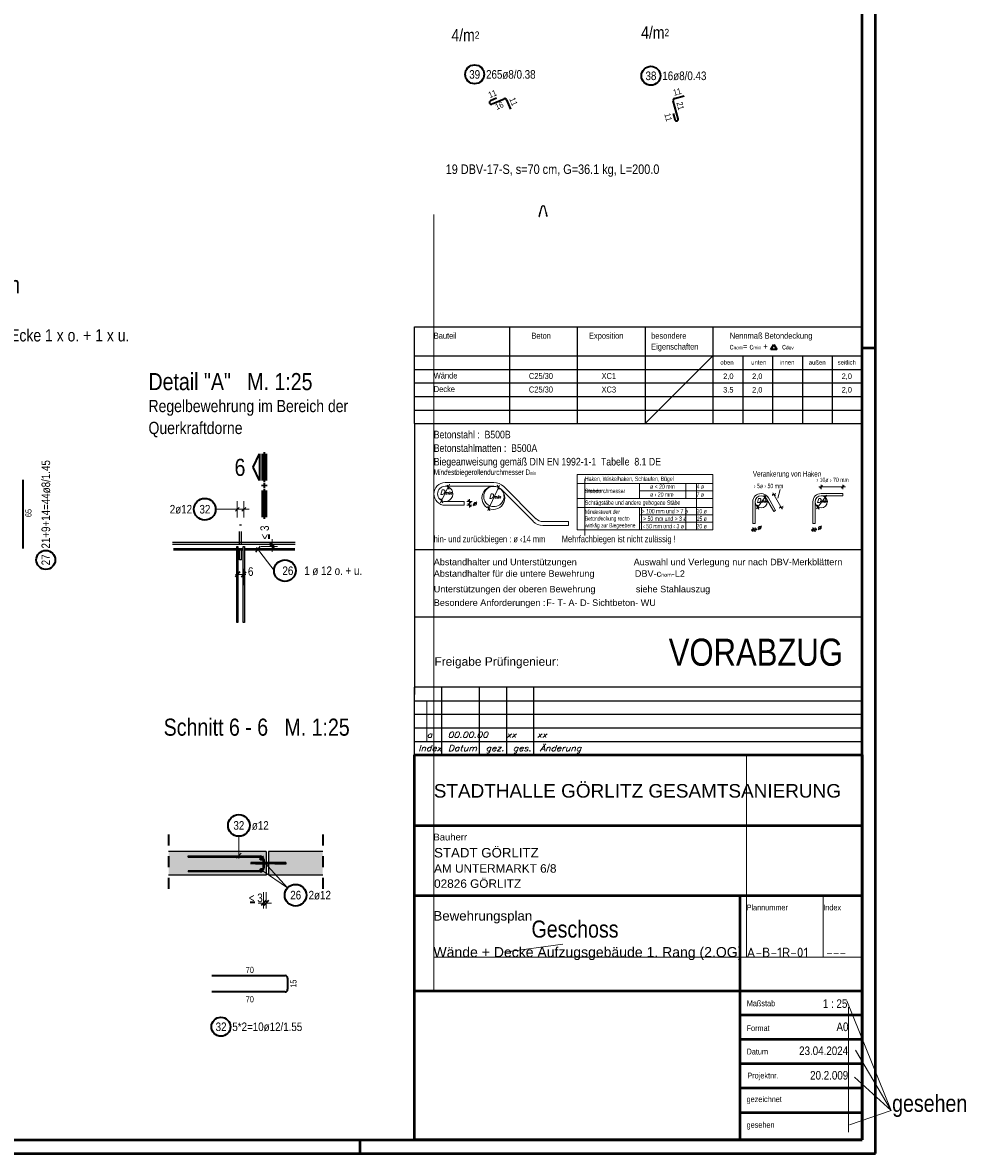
# Model space of a CAD drawing. Header units: millimetres. Extents: x -10.2 to 30.7, y 0 to 21.
# Tile 39 of 40: x 21.9 to 30.7, y 0 to 10.4. Entities that reach past the tile are written whole.
import ezdxf
from ezdxf.enums import TextEntityAlignment as Align

# ---------------------------------------------------------------- set-up
doc = ezdxf.new("R2010")
doc.units = ezdxf.units.MM
doc.linetypes.add('HIDDEN', pattern=[0.375, 0.25, -0.125])
doc.styles.add('Arial', font='arial.ttf')
doc.styles.add('Arial Narrow', font='ARIALN.TTF')
doc.styles.add('isocp', font='isocp', dxfattribs={"width": 1.1})
doc.styles.add('Italic', font='Italic', dxfattribs={"width": 1.15})
doc.styles.add('msoutlook', font='msoutlook', dxfattribs={"width": 0.7, "oblique": 1.570796})
doc.dimstyles.new('Arch_Strakon_dimstyle', dxfattribs={"dimtxt": 8.75, "dimasz": 1, "dimexe": 1.25, "dimexo": 0.0625, "dimgap": 1, "dimtad": 0, "dimdec": 5, "dimzin": 12, "dimdsep": 46, "dimtxsty": 'Arial Narrow', "dimblk": 'Arrowhead_Tick', "dimsah": 1, "dimcen": 0, "dimse1": 1, "dimse2": 1, "dimclrd": 6, "dimclrt": 2, "dimazin": 0, "dimtfac": 1, "dimtdec": 4, "dimtmove": 0, "dimatfit": 3, "dimldrblk": 'NONE', "dimfxl": 1, "dimtvp": 1, "dimtolj": 1, "dimtzin": 0, "dimlwd": 13, "dimarcsym": 2})

# ---------------------------------------------------------------- blocks, each defined once
blk = doc.blocks.new('Arrowhead_Tick')
at = {"color": 2, "linetype": 'Continuous', "lineweight": 35}
blk.add_line((2.2, 2.2), (-2.2, -2.2), dxfattribs=at)
at = {"color": 0, "linetype": 'Continuous', "lineweight": -2}
for p, q in [((-1, 0), (0, 0)), ((0, 10), (0, -5)), ((5, 0), (0, 0))]:
    blk.add_line(p, q, dxfattribs=at)
blk = doc.blocks.new('*D11')
at = {"color": 6, "linetype": 'Continuous', "lineweight": 13}
for p, q in [((23.833, 5.34), (23.823, 5.34)), ((23.843, 5.34), (23.9, 5.34)), ((23.91, 5.34), (23.92, 5.34))]:
    blk.add_line(p, q, dxfattribs=at)
at = {"layer": 'Defpoints', "color": 0}
for p in [(23.9, 5.34), (23.843, 4.897), (23.9, 4.897)]:
    blk.add_point(p, dxfattribs=at)
at = {"color": 6, "lineweight": 13, "xscale": 0.01, "yscale": 0.01, "zscale": 0.01}
blk.add_blockref('Arrowhead_Tick', (23.843, 5.34), dxfattribs=at)
at = {"color": 6, "lineweight": 13, "xscale": 0.01, "yscale": 0.01, "zscale": 0.01, "rotation": 180}
blk.add_blockref('Arrowhead_Tick', (23.9, 5.34), dxfattribs=at)
at = {"color": 2, "lineweight": 35, "insert": (23.964, 5.365), "char_height": 0.0788, "attachment_point": 5, "style": 'Arial Narrow'}
blk.add_mtext('\\A1;6', dxfattribs=at)
blk = doc.blocks.new('_None')

msp = doc.modelspace()

# ---------------------------------------------------------------- hatches: boundary and pattern name
at = {"lineweight": 35, "true_color": 0xd7ffd7}
for points in [[(23.207, 2.565), (24.107, 2.565), (24.107, 2.785), (23.207, 2.785)], [(24.127, 2.565), (24.628, 2.565), (24.628, 2.785), (24.127, 2.785)]]:
    msp.add_hatch(color=254, dxfattribs=at).paths.add_polyline_path(points)
at = {"lineweight": 35, "true_color": 0x4682b4}
msp.add_hatch(color=145, dxfattribs=at).paths.add_polyline_path([(24.287, 2.669), (24.287, 2.682), (23.967, 2.682), (23.967, 2.669)])

# ---------------------------------------------------------------- linework, layer by layer
at = {"color": 4, "linetype": 'Continuous', "lineweight": 50}
for p, q in [((29.725, 0), (29.725, 21.025)), ((29.6, 0.125), (29.6, 20.9)), ((29.725, 7.425), (29.6, 7.425)), ((25.475, 0.125), (25.475, 3.675)), ((25.475, 3.675), (29.6, 3.675)), ((29.6, 3.675), (29.6, 0.875)), ((25.475, 3.025), (29.6, 3.025)), ((29.6, 2.5), (29.6, 2.375)), ((29.6, 2.375), (25.475, 2.375)), ((28.475, 2.375), (28.475, 0.125)), ((25.475, 1.5), (29.6, 1.5)), ((29.6, 1.275), (28.475, 1.275)), ((29.6, 1.05), (28.475, 1.05)), ((29.6, 0.875), (29.6, 0.125)), ((29.6, 0.825), (28.475, 0.825)), ((29.6, 0.6), (28.475, 0.6)), ((29.6, 0.375), (28.475, 0.375)), ((0.5, 0.125), (29.6, 0.125)), ((24.975, 0), (24.975, 0.125)), ((29.6, 0.125), (25.475, 0.125)), ((0, 0), (29.725, 0))]:
    msp.add_line(p, q, dxfattribs=at)
at = {"color": 2, "linetype": 'Continuous', "lineweight": 35}
for p, q in [((26.231, 9.731), (26.176, 9.707)), ((26.189, 9.678), (26.302, 9.726)), ((26.323, 9.717), (26.359, 9.631)), ((27.906, 9.542), (27.86, 9.708)), ((27.871, 9.728), (27.962, 9.753)), ((27.859, 9.591), (27.875, 9.534)), ((28.758, 7.413), (28.787, 7.46)), ((28.816, 7.413), (28.758, 7.413)), ((28.787, 7.46), (28.816, 7.413)), ((23.988, 6.328), (24.045, 6.452)), ((24.045, 6.452), (24.045, 6.204)), ((24.045, 6.204), (23.988, 6.328)), ((21.862, 6.212), (21.862, 5.578)), ((24.133, 5.667), (24.133, 5.709)), ((24.139, 5.637), (24.183, 5.593)), ((24.139, 5.619), (24.183, 5.575)), ((23.959, 2.317), (24.001, 2.317)), ((24.105, 2.331), (24.061, 2.287)), ((24.129, 2.331), (24.085, 2.287)), ((23.605, 1.639), (24.281, 1.639)), ((24.305, 1.615), (24.305, 1.513)), ((24.281, 1.489), (23.605, 1.489))]:
    msp.add_line(p, q, dxfattribs=at)
at = {"color": 9, "linetype": 'Continuous', "lineweight": 0}
for p, q in [((25.652, 3.675), (25.652, 8.658)), ((27.6, 6.73), (28.225, 7.355)), ((27.045, 6.222), (27.045, 6.178)), ((27.045, 6.178), (27.045, 6.041)), ((28.074, 5.752), (28.074, 6.178)), ((27.045, 6.11), (27.195, 6.11)), ((27.045, 6.041), (27.045, 5.699)), ((27.568, 5.752), (27.568, 5.958)), ((25.588, 4.175), (25.588, 3.8)), ((25.652, 1.5), (25.652, 3.675)), ((28.536, 3.675), (28.536, 1.81)), ((29.243, 2.375), (29.243, 1.81)), ((26.842, 1.928), (26.305, 1.856)), ((25.649, 1.81), (29.6, 1.81)), ((29.87, 0.396), (29.461, 1.407)), ((29.476, 1.348), (29.476, 0.197)), ((29.87, 0.396), (29.539, 0.953)), ((29.87, 0.396), (29.53, 0.704)), ((29.87, 0.396), (29.484, 0.263))]:
    msp.add_line(p, q, dxfattribs=at)
at = {"color": 3, "linetype": 'Continuous', "lineweight": 25}
for p, q in [((26.625, 8.641), (26.65, 8.737)), ((26.625, 8.649), (26.627, 8.656)), ((26.627, 8.641), (26.631, 8.656)), ((26.65, 8.737), (26.671, 8.737)), ((26.671, 8.737), (26.695, 8.641)), ((26.689, 8.656), (26.693, 8.641)), ((26.693, 8.656), (26.695, 8.649)), ((26.625, 8.649), (26.625, 8.641)), ((26.625, 8.641), (26.627, 8.641)), ((26.693, 8.641), (26.695, 8.641)), ((26.695, 8.649), (26.695, 8.641)), ((25.475, 6.73), (25.475, 7.624)), ((25.475, 7.624), (29.6, 7.624)), ((26.35, 7.624), (26.35, 6.73)), ((26.975, 7.624), (26.975, 6.73)), ((27.6, 7.624), (27.6, 6.73)), ((28.225, 7.624), (28.225, 6.73)), ((29.6, 7.624), (29.6, 6.73)), ((25.475, 7.355), (29.6, 7.355)), ((28.5, 7.355), (28.5, 6.73)), ((28.775, 7.355), (28.775, 6.73)), ((29.05, 7.355), (29.05, 6.73)), ((29.325, 7.355), (29.325, 6.73)), ((29.6, 7.355), (29.6, 6.73)), ((25.475, 7.23), (29.6, 7.23)), ((25.475, 7.105), (29.6, 7.105)), ((25.475, 6.98), (29.6, 6.98)), ((25.475, 6.855), (29.6, 6.855)), ((25.475, 6.73), (25.475, 4.232)), ((25.475, 6.73), (29.6, 6.73)), ((29.6, 4.232), (29.6, 6.73)), ((25.793, 6.122), (25.779, 6.162)), ((26.256, 6.122), (26.241, 6.161)), ((29.212, 6.135), (29.236, 6.159)), ((29.411, 6.135), (29.435, 6.159)), ((28.699, 6.07), (28.714, 6.03)), ((28.772, 6.08), (28.804, 6.071)), ((29.254, 6.07), (29.268, 6.03)), ((23.823, 5.923), (23.859, 5.958)), ((23.882, 5.923), (23.918, 5.958)), ((25.718, 6.039), (25.732, 5.999)), ((25.996, 5.997), (25.966, 6.027)), ((25.996, 5.962), (25.966, 5.992)), ((26.151, 5.969), (26.165, 5.929)), ((28.633, 5.98), (28.647, 5.94)), ((28.838, 5.963), (28.871, 5.954)), ((29.187, 5.98), (29.202, 5.94)), ((28.605, 5.764), (28.581, 5.74)), ((28.602, 5.74), (28.626, 5.764)), ((29.159, 5.764), (29.135, 5.74)), ((29.156, 5.74), (29.18, 5.764)), ((24.375, 5.635), (23.244, 5.635)), ((24.375, 5.615), (23.244, 5.615)), ((23.252, 5.578), (23.84, 5.578)), ((23.252, 5.566), (23.837, 5.566)), ((23.835, 5.597), (23.847, 5.597)), ((23.835, 4.897), (23.835, 5.597)), ((23.842, 5.566), (23.899, 5.566)), ((23.844, 5.578), (23.898, 5.578)), ((23.847, 5.597), (23.847, 4.897)), ((23.894, 5.597), (23.906, 5.597)), ((23.894, 4.897), (23.894, 5.597)), ((23.903, 5.578), (24.371, 5.578)), ((23.904, 5.566), (24.371, 5.566)), ((23.906, 5.597), (23.906, 4.897)), ((24.011, 5.546), (24.054, 5.601)), ((25.475, 5.569), (29.6, 5.569)), ((25.475, 4.949), (29.6, 4.949)), ((23.847, 4.897), (23.835, 4.897)), ((23.906, 4.897), (23.894, 4.897)), ((25.475, 3.675), (25.475, 4.3)), ((29.6, 4.3), (25.475, 4.3)), ((25.725, 3.675), (25.725, 4.3)), ((26.075, 3.675), (26.075, 4.3)), ((26.325, 3.675), (26.325, 4.3)), ((26.575, 3.675), (26.575, 4.3)), ((29.6, 3.675), (29.6, 4.3)), ((25.475, 4.175), (29.6, 4.175)), ((25.475, 4.05), (29.6, 4.05)), ((25.475, 3.925), (29.6, 3.925)), ((25.475, 3.8), (29.6, 3.8)), ((24.107, 2.785), (23.207, 2.785)), ((23.387, 2.745), (24.051, 2.745)), ((23.387, 2.733), (23.387, 2.745)), ((23.387, 2.733), (24.051, 2.733)), ((23.833, 2.723), (23.877, 2.768)), ((24.107, 2.785), (24.107, 2.565)), ((24.628, 2.785), (24.127, 2.785)), ((24.127, 2.785), (24.127, 2.565)), ((24.051, 2.607), (23.387, 2.607)), ((23.387, 2.607), (23.387, 2.595)), ((24.287, 2.682), (23.967, 2.682)), ((23.967, 2.682), (23.967, 2.669)), ((24.287, 2.669), (23.967, 2.669)), ((24.075, 2.709), (24.075, 2.631)), ((24.087, 2.709), (24.087, 2.631)), ((24.287, 2.682), (24.287, 2.669)), ((24.107, 2.565), (23.207, 2.565)), ((24.051, 2.595), (23.387, 2.595)), ((24.628, 2.565), (24.127, 2.565))]:
    msp.add_line(p, q, dxfattribs=at)
at = {"color": 1, "linetype": 'Continuous', "lineweight": 70}
for p, q in [((24.082, 6.204), (24.082, 6.452)), ((24.082, 6.452), (24.097, 6.452)), ((24.097, 6.452), (24.097, 6.204)), ((24.097, 6.204), (24.082, 6.204)), ((24.082, 6.152), (24.082, 6.167)), ((24.082, 6.167), (24.097, 6.167)), ((24.097, 6.167), (24.097, 6.152)), ((24.097, 6.152), (24.082, 6.152)), ((24.082, 5.867), (24.082, 6.114)), ((24.082, 6.114), (24.097, 6.114)), ((24.097, 6.114), (24.097, 5.867)), ((24.097, 5.867), (24.082, 5.867))]:
    msp.add_line(p, q, dxfattribs=at)
at = {"color": 5, "linetype": 'Continuous', "lineweight": 18}
for p, q in [((26.975, 6.261), (26.975, 5.752)), ((26.975, 6.261), (28.225, 6.261)), ((28.225, 6.261), (28.225, 5.752)), ((25.715, 6), (25.796, 6.173)), ((25.758, 6.187), (26.206, 6.187)), ((26.149, 5.928), (26.257, 6.16)), ((26.975, 6.178), (28.225, 6.178)), ((27.549, 6.178), (27.549, 6.041)), ((27.975, 6.178), (27.975, 6.041)), ((29.224, 6.167), (29.224, 6.127)), ((29.423, 6.167), (29.423, 6.127)), ((26.206, 6.152), (25.758, 6.152)), ((26.568, 5.829), (26.272, 6.125)), ((26.593, 5.853), (26.297, 6.149)), ((27.549, 6.11), (28.225, 6.11)), ((28.628, 5.945), (28.721, 6.071)), ((28.805, 6.085), (28.771, 6.066)), ((28.779, 6.092), (28.865, 5.94)), ((28.824, 6.043), (28.847, 6.123)), ((29.182, 5.945), (29.275, 6.071)), ((29.202, 6.147), (29.447, 6.147)), ((29.224, 6.086), (29.423, 6.086)), ((29.423, 6.065), (29.224, 6.065)), ((29.423, 6.065), (29.423, 6.086)), ((23.841, 5.865), (23.841, 6.015)), ((23.9, 5.865), (23.9, 6.015)), ((25.758, 6.012), (25.933, 6.012)), ((25.758, 5.977), (25.933, 5.977)), ((25.933, 5.977), (25.933, 6.012)), ((25.956, 6.012), (26.006, 6.012)), ((25.956, 5.977), (26.006, 5.977)), ((25.981, 5.957), (25.981, 6.032)), ((26.975, 6.041), (28.225, 6.041)), ((26.975, 5.958), (28.225, 5.958)), ((27.549, 5.958), (27.549, 5.752)), ((27.975, 5.958), (27.975, 5.752)), ((28.593, 6.008), (28.593, 5.809)), ((28.614, 6.008), (28.614, 5.809)), ((28.786, 5.919), (28.719, 6.036)), ((28.737, 6.047), (28.804, 5.93)), ((28.872, 5.969), (28.837, 5.949)), ((29.147, 5.809), (29.147, 6.008)), ((29.168, 6.008), (29.168, 5.809)), ((23.641, 5.94), (23.791, 5.94)), ((23.95, 5.94), (23.791, 5.94)), ((27.549, 5.89), (28.225, 5.89)), ((28.614, 5.856), (28.614, 5.896)), ((28.786, 5.919), (28.804, 5.93)), ((26.659, 5.826), (26.895, 5.826)), ((26.895, 5.791), (26.659, 5.791)), ((26.895, 5.826), (26.895, 5.791)), ((26.975, 5.752), (28.225, 5.752)), ((27.549, 5.821), (28.225, 5.821)), ((28.63, 5.752), (28.577, 5.752)), ((28.614, 5.809), (28.593, 5.809)), ((28.593, 5.732), (28.593, 5.772)), ((28.614, 5.772), (28.614, 5.732)), ((29.184, 5.752), (29.131, 5.752)), ((29.168, 5.809), (29.147, 5.809)), ((29.147, 5.732), (29.147, 5.772)), ((29.168, 5.772), (29.168, 5.732)), ((24.18, 5.374), (24.017, 5.588)), ((23.855, 2.924), (23.855, 2.72)), ((24.062, 2.715), (24.303, 2.448)), ((24.062, 2.615), (24.303, 2.448))]:
    msp.add_line(p, q, dxfattribs=at)
at = {"color": 3, "linetype": 'HIDDEN', "lineweight": 25, "ltscale": 0.25}
for p, q in [((23.864, 5.795), (23.862, 5.795)), ((23.862, 5.795), (23.862, 5.795)), ((23.862, 5.635), (23.862, 5.795)), ((23.867, 5.795), (23.864, 5.795)), ((23.87, 5.795), (23.867, 5.795)), ((23.873, 5.795), (23.87, 5.795)), ((23.875, 5.795), (23.873, 5.795)), ((23.877, 5.795), (23.875, 5.795)), ((23.878, 5.795), (23.877, 5.795)), ((23.878, 5.635), (23.878, 5.795)), ((23.862, 5.475), (23.862, 5.615)), ((23.878, 5.475), (23.878, 5.615)), ((23.864, 5.475), (23.862, 5.475)), ((23.862, 5.475), (23.862, 5.475)), ((23.867, 5.475), (23.864, 5.475)), ((23.87, 5.475), (23.867, 5.475)), ((23.873, 5.475), (23.87, 5.475)), ((23.875, 5.475), (23.873, 5.475)), ((23.877, 5.475), (23.875, 5.475)), ((23.878, 5.475), (23.877, 5.475)), ((24.107, 2.683), (23.967, 2.683)), ((23.967, 2.683), (23.967, 2.683)), ((23.967, 2.683), (23.967, 2.682)), ((23.967, 2.669), (23.967, 2.668)), ((23.967, 2.668), (23.967, 2.667)), ((24.107, 2.667), (23.967, 2.667)), ((24.287, 2.683), (24.127, 2.683)), ((24.287, 2.667), (24.127, 2.667)), ((24.287, 2.683), (24.287, 2.683)), ((24.287, 2.683), (24.287, 2.682)), ((24.287, 2.669), (24.287, 2.668)), ((24.287, 2.668), (24.287, 2.667))]:
    msp.add_line(p, q, dxfattribs=at)
at = {"color": 11, "linetype": 'Continuous', "lineweight": 25}
for p, q in [((23.862, 5.615), (23.862, 5.635)), ((23.878, 5.615), (23.878, 5.635)), ((24.127, 2.683), (24.107, 2.683)), ((24.127, 2.667), (24.107, 2.667))]:
    msp.add_line(p, q, dxfattribs=at)
at = {"color": 6, "linetype": 'Continuous', "lineweight": 13}
for p, q in [((24.161, 5.547), (24.161, 5.665)), ((24.061, 5.597), (24.211, 5.597)), ((24.111, 5.615), (24.261, 5.615)), ((24.083, 2.409), (24.083, 2.259)), ((24.107, 2.409), (24.107, 2.259)), ((24.033, 2.309), (24.157, 2.309))]:
    msp.add_line(p, q, dxfattribs=at)
at = {"color": 2, "linetype": 'HIDDEN', "lineweight": 35, "ltscale": 0.25}
for p, q in [((23.207, 2.94), (23.207, 2.41)), ((24.628, 2.94), (24.628, 2.41))]:
    msp.add_line(p, q, dxfattribs=at)
at = {"color": 2, "linetype": 'Continuous', "lineweight": 35}
for centre, radius in [((26.029, 9.951), 0.0875), ((27.654, 9.938), 0.0875), ((23.541, 5.94), 0.1), ((22.075, 5.473), 0.0875), ((24.28, 5.374), 0.1), ((23.855, 3.024), 0.1), ((24.378, 2.381), 0.1), ((23.69, 1.168), 0.0875)]:
    msp.add_circle(centre, radius, dxfattribs=at)
at = {"color": 3, "linetype": 'Continuous', "lineweight": 25}
for centre in [(26.631, 8.671), (26.66, 8.739), (26.689, 8.671)]:
    msp.add_circle(centre, 0.002, dxfattribs=at)
at = {"color": 5, "linetype": 'Continuous', "lineweight": 18}
for centre, radius in [((26.201, 6.045), 0.106), ((28.67, 6.008), 0.056), ((29.224, 6.008), 0.056)]:
    msp.add_circle(centre, radius, dxfattribs=at)
at = {"color": 9, "linetype": 'Continuous', "lineweight": 0}
for centre in [(23.9, 5.597), (23.843, 4.897), (23.9, 4.897), (24.083, 2.741)]:
    msp.add_circle(centre, 0.00111, dxfattribs=at)
at = {"color": 4, "linetype": 'Continuous', "lineweight": 50}
for centre, radius in [((24.062, 2.715), 0.006), ((24.062, 2.715), 0.0054), ((24.062, 2.715), 0.006), ((24.062, 2.715), 0.0042), ((24.062, 2.715), 0.003), ((24.062, 2.715), 0.0018), ((24.062, 2.715), 0.0006), ((24.062, 2.615), 0.006), ((24.062, 2.615), 0.0054), ((24.062, 2.615), 0.006), ((24.062, 2.615), 0.0042), ((24.062, 2.615), 0.003), ((24.062, 2.615), 0.0018), ((24.062, 2.615), 0.0006)]:
    msp.add_circle(centre, radius, dxfattribs=at)
at = {"color": 2, "linetype": 'Continuous', "lineweight": 35}
for centre, radius, start, end in [((26.182, 9.692), 0.016, 113.0135, 292.9135), ((26.308, 9.711), 0.016, 22.9135, 112.9135), ((27.875, 9.713), 0.016, 105.3386, 195.3386), ((27.89, 9.538), 0.016, 195.4386, 15.3386), ((24.281, 1.615), 0.024, 0, 90), ((24.281, 1.513), 0.024, 270, 0)]:
    msp.add_arc(centre, radius, start, end, dxfattribs=at)
at = {"color": 5, "linetype": 'Continuous', "lineweight": 18}
for centre, radius, start, end in [((25.758, 6.082), 0.105, 90, 270), ((25.758, 6.082), 0.0703, 90, 180), ((25.758, 6.082), 0.0703, 270, 119.6747), ((26.206, 6.058), 0.129, 45, 90), ((25.758, 6.082), 0.0703, 180, 270), ((26.206, 6.058), 0.0938, 44.9998, 90), ((28.67, 6.008), 0.0773, 90, 180), ((28.67, 6.008), 0.0563, 90, 180), ((28.67, 6.008), 0.0772, 29.6747, 90), ((28.67, 6.008), 0.0563, 29.6746, 90), ((29.224, 6.008), 0.0773, 90, 180), ((29.224, 6.008), 0.0563, 90, 180), ((26.659, 5.92), 0.0937, 225.0002, 270), ((26.659, 5.92), 0.129, 225, 270)]:
    msp.add_arc(centre, radius, start, end, dxfattribs=at)
at = {"color": 9, "linetype": 'Continuous', "lineweight": 0}
msp.add_arc((26.206, 6.058), 0.0938, 90, 44.9998, dxfattribs=at)
at = {"color": 3, "linetype": 'Continuous', "lineweight": 25}
for centre, radius, start, end in [((24.051, 2.709), 0.036, 0, 90), ((24.051, 2.709), 0.024, 0, 90), ((24.051, 2.631), 0.024, 270, 0), ((24.051, 2.631), 0.036, 270, 0)]:
    msp.add_arc(centre, radius, start, end, dxfattribs=at)

# ---------------------------------------------------------------- texts
at = {"color": 1, "lineweight": 70, "style": 'Arial Narrow'}
for s, height, p in [('Bewehrung obere + untere Lage Decke + 10.35 m', 0.1575, (17.826, 7.933)), ('Detail "A"   M. 1:25', 0.1575, (23.022, 7.039)), ('6', 0.158, (23.815, 6.248)), ('Schnitt 6 - 6   M. 1:25', 0.1575, (23.162, 3.852))]:
    msp.add_text(s, height=height, dxfattribs=at).set_placement(p)
at = {"color": 4, "lineweight": 50}
for s, height, style, p in [('In den Decken je Ecke 1 x o. + 1 x u.', 0.1125, 'Arial Narrow', (20.743, 7.488)), ('Regelbewehrung im Bereich der', 0.1125, 'Arial Narrow', (23.022, 6.836)), ('Querkraftdorne', 0.1125, 'Arial Narrow', (23.022, 6.634)), ('Wände + Decke Aufzugsgebäude 1. Rang (2.OG)', 0.0925, 'Arial', (25.649, 1.81))]:
    msp.add_text(s, height=height, dxfattribs=dict(at, style=style)).set_placement(p)
at = {"color": 2, "lineweight": 35}
for s, height, style, p in [('Bauteil', 0.055, 'Arial Narrow', (25.652, 7.513)), ('Beton', 0.055, 'Arial Narrow', (26.552, 7.513)), ('Exposition', 0.055, 'Arial Narrow', (27.083, 7.513)), ('besondere', 0.055, 'Arial Narrow', (27.656, 7.513)), ('Nennmaß Betondeckung', 0.055, 'Arial Narrow', (28.381, 7.513)), ('Eigenschaften', 0.055, 'Arial Narrow', (27.656, 7.413)), ('Wände', 0.055, 'Arial Narrow', (25.652, 7.146)), ('C25/30', 0.055, 'Arial Narrow', (26.529, 7.142)), ('XC1', 0.055, 'Arial Narrow', (27.199, 7.142)), ('2,0', 0.05, 'Arial Narrow', (28.32, 7.142)), ('2,0', 0.05, 'Arial Narrow', (28.587, 7.142)), ('2,0', 0.05, 'Arial Narrow', (29.412, 7.142)), ('Decke', 0.055, 'Arial Narrow', (25.652, 7.021)), ('C25/30', 0.055, 'Arial Narrow', (26.529, 7.017)), ('XC3', 0.055, 'Arial Narrow', (27.199, 7.017)), ('3.5', 0.05, 'Arial Narrow', (28.32, 7.017)), ('2,0', 0.05, 'Arial Narrow', (28.587, 7.017)), ('2,0', 0.05, 'Arial Narrow', (29.412, 7.017)), ('Betonstahl :  B500B', 0.07, 'Arial Narrow', (25.652, 6.594)), ('Betonstahlmatten :  B500A', 0.07, 'Arial Narrow', (25.652, 6.469)), ('Biegeanweisung gemäß DIN EN 1992-1-1  Tabelle  8.1 DE', 0.07, 'Arial Narrow', (25.652, 6.344)), ('hin- und zurückbiegen : ø ‹14 mm        Mehrfachbiegen ist nicht zulässig !', 0.06, 'Arial Narrow', (25.652, 5.636)), ('Abstandhalter und Unterstützungen', 0.06, 'Arial', (25.652, 5.424)), ('Auswahl und Verlegung nur nach DBV-Merkblättern', 0.06, 'Arial', (27.495, 5.424)), ('26    1 ø 12 o. + u.', 0.07875, 'Arial Narrow', (24.257, 5.334)), ('Unterstützungen der oberen Bewehrung                siehe Stahlauszug', 0.06, 'Arial', (25.652, 5.174)), ('Besondere Anforderungen :', 0.06, 'Arial', (25.652, 5.049)), ('STADTHALLE GÖRLITZ GESAMTSANIERUNG', 0.125, 'Arial', (25.652, 3.281)), ('STADT GÖRLITZ', 0.0875, 'Arial', (25.655, 2.729)), ('AM UNTERMARKT 6/8', 0.07775, 'Arial', (25.655, 2.589)), ('02826 GÖRLITZ', 0.07775, 'Arial', (25.655, 2.449)), ('< 3', 0.0788, 'Arial Narrow', (23.947, 2.317)), ('Bewehrungsplan', 0.0875, 'Arial', (25.649, 2.147))]:
    msp.add_text(s, height=height, dxfattribs=dict(at, style=style)).set_placement(p)
at = {"color": 3, "lineweight": 25}
for s, height, style, p in [('oben', 0.04, 'Arial Narrow', (28.294, 7.275)), ('unten', 0.04, 'Arial Narrow', (28.579, 7.275)), ('innen', 0.04, 'Arial Narrow', (28.843, 7.275)), ('außen', 0.04, 'Arial Narrow', (29.109, 7.275)), ('seitlich', 0.04, 'Arial Narrow', (29.376, 7.275)), ('Bauherr', 0.0625, 'Arial', (25.649, 2.886)), ('Plannummer', 0.0537, 'Arial Narrow', (28.536, 2.241)), ('Index', 0.0537, 'Arial Narrow', (29.243, 2.241)), ('Maßstab', 0.0537, 'Arial Narrow', (28.538, 1.357)), ('Format', 0.0537, 'Arial Narrow', (28.536, 1.128)), ('Datum', 0.0537, 'Arial Narrow', (28.536, 0.912)), ('Projektnr.', 0.0537, 'Arial Narrow', (28.543, 0.691)), ('gezeichnet', 0.0537, 'Arial Narrow', (28.536, 0.473)), ('gesehen', 0.0537, 'Arial Narrow', (28.536, 0.236))]:
    msp.add_text(s, height=height, dxfattribs=dict(at, style=style)).set_placement(p)
at = {"color": 3, "lineweight": 25, "style": 'msoutlook', "oblique": 1.5708, "width": 0.7}
for s, height, p in [('Verankerung von Haken', 0.05, (28.593, 6.242)), ('Haken, Winkelhaken, Schlaufen, Bügel', 0.0405, (27.045, 6.201)), ('ø < 20 mm', 0.0405, (27.646, 6.129)), ('4 ø', 0.0405, (28.074, 6.129)), ('Stabdurchmesser', 0.0405, (27.045, 6.089)), ('ø › 20 mm', 0.0405, (27.646, 6.056)), ('7 ø', 0.0405, (28.074, 6.056)), ('Schrägstäbe und andere gebogene Stäbe', 0.0405, (27.045, 5.981)), ('> 100 mm und > 7 ø', 0.0405, (27.568, 5.902)), ('Mindestwert der', 0.03875, (27.045, 5.897)), ('Betondeckung recht-', 0.03875, (27.045, 5.835)), (' > 50 mm und > 3 ø', 0.0405, (27.568, 5.833)), ('10 ø', 0.0405, (28.074, 5.902)), ('15 ø', 0.0405, (28.074, 5.833)), ('winklig zur Biegeebene', 0.03875, (27.045, 5.773)), (' ‹ 50 mm und ‹ 3 ø', 0.0405, (27.568, 5.764)), ('20 ø', 0.0405, (28.074, 5.764))]:
    msp.add_text(s, height=height, dxfattribs=at).set_placement(p)
for s, p in [('› 5ø › 50 mm', (28.602, 6.155)), ('› 10ø › 70 mm', (29.18, 6.211))]:
    msp.add_text(s, height=0.0405, dxfattribs=at).set_placement(p, align=Align.MIDDLE_LEFT)
at = {"color": 3, "lineweight": 25, "style": 'Italic', "width": 1.15}
for p in [(26.01, 5.997), (28.633, 5.776), (29.188, 5.776)]:
    msp.add_text('ø', height=0.0405, dxfattribs=at).set_placement(p, align=Align.MIDDLE_LEFT)
at = {"color": 2, "lineweight": 35, "style": 'Arial Narrow'}
msp.add_text('< 3', height=0.0788, rotation=90, dxfattribs=at).set_placement((24.132, 5.662))
at = {"color": 9, "lineweight": 0}
for s, height, style, p in [('F- T- A- D- Sichtbeton- WU', 0.06, 'Arial', (26.689, 5.049)), ('VORABZUG', 0.25, 'Arial Narrow', (27.818, 4.497)), ('Freigabe Prüfingenieur:', 0.07875, 'Arial', (25.658, 4.497)), ('Geschoss', 0.1575, 'Arial Narrow', (26.553, 1.99)), ('gesehen', 0.1575, 'Arial Narrow', (29.878, 0.383))]:
    msp.add_text(s, height=height, dxfattribs=dict(at, style=style)).set_placement(p)
at = {"color": 9, "lineweight": 0, "style": 'Italic', "width": 1.15}
msp.add_text('a   00.00.00   xx    xx', height=0.05375, dxfattribs=at).set_placement((25.588, 3.834))
at = {"color": 3, "lineweight": 25, "width": 1.15}
for s, height, style, p in [('Index', 0.0537, 'Italic', (25.509, 3.71)), ('Datum', 0.0537, 'Italic', (25.783, 3.71)), ('Änderung', 0.0537, 'Italic', (26.631, 3.71)), ('gez.', 0.0537, 'Italic', (26.131, 3.71)), ('ges.', 0.0537, 'Italic', (26.381, 3.71)), ('A-B-1R-01', 0.0875, 'isocp', (28.536, 1.81)), ('---', 0.0875, 'isocp', (29.269, 1.81))]:
    msp.add_text(s, height=height, dxfattribs=dict(at, style=style)).set_placement(p)
at = {"color": 2, "lineweight": 35, "style": 'Arial Narrow'}
for s, p in [('1 : 25', (29.465, 1.342)), ('A0', (29.475, 1.128)), ('23.04.2024', (29.472, 0.907)), ('20.2.009', (29.473, 0.681))]:
    msp.add_text(s, height=0.0788, dxfattribs=at).set_placement(p, align=Align.RIGHT)
at = {"color": 4, "lineweight": 50, "char_height": 0.1125, "attachment_point": 7, "line_spacing_factor": 0.9, "style": 'Arial Narrow'}
for insert in [(25.815, 10.255), (27.564, 10.279)]:
    msp.add_mtext('4/m{\\A1;\\H.6x;\\S2;}', dxfattribs=dict(at, insert=insert))
at = {"color": 2, "lineweight": 35, "line_spacing_factor": 0.9}
for s, insert, char_height, attachment_point, style in [('39', (25.979, 9.99), 0.0788, 1, 'Arial Narrow'), ('265ø8/0.38', (26.134, 9.99), 0.0788, 1, 'Arial Narrow'), ('38', (27.604, 9.977), 0.0788, 1, 'Arial Narrow'), ('16ø8/0.43', (27.759, 9.977), 0.0788, 1, 'Arial Narrow'), ('19 DBV-17-S, s=70 cm, G=36.1 kg, L=200.0', (25.762, 9.12), 0.0875, 1, 'Arial Narrow'), ('c{\\A1;\\H.6x;\\S^ nom;}= c{\\A1;\\H.6x;\\S^ min;} +       c{\\A1;\\H.6x;\\S^ dev;}', (28.381, 7.413), 0.055, 7, 'Arial Narrow'), ('2ø12', (23.218, 5.98), 0.0788, 1, 'Arial Narrow'), ('32', (23.492, 5.98), 0.0788, 1, 'Arial Narrow'), ('Abstandhalter für die untere Bewehrung                DBV-c{\\A1;\\H.6x;\\S^ nom;}-L2', (25.652, 5.299), 0.06, 7, 'Arial'), ('32', (23.805, 3.064), 0.0788, 1, 'Arial Narrow'), ('ø12', (23.975, 3.064), 0.0788, 1, 'Arial Narrow'), ('26', (24.329, 2.421), 0.0788, 1, 'Arial Narrow'), ('2ø12', (24.498, 2.421), 0.0788, 1, 'Arial Narrow'), ('32', (23.641, 1.207), 0.0788, 1, 'Arial Narrow'), ('5*2=10ø12/1.55', (23.795, 1.207), 0.07875, 1, 'Arial Narrow')]:
    msp.add_mtext(s, dxfattribs=dict(at, insert=insert, char_height=char_height, attachment_point=attachment_point, style=style))
at = {"color": 3, "lineweight": 25, "char_height": 0.0563, "attachment_point": 1, "line_spacing_factor": 0.9, "style": 'Arial Narrow'}
for s, insert, rotation in [('11', (26.148, 9.783), 23.0135), ('11', (27.853, 9.807), 15.3386), ('16', (26.211, 9.674), 22.9135), ('11', (26.399, 9.745), 292.9135), ('21', (27.943, 9.704), 285.3386), ('11', (27.831, 9.599), 285.4386), ('65', (21.887, 5.868), 90), ('15', (24.33, 1.528), 90)]:
    msp.add_mtext(s, dxfattribs=dict(at, insert=insert, rotation=rotation))
at = {"color": 2, "lineweight": 35, "attachment_point": 1, "rotation": 90, "line_spacing_factor": 0.9, "style": 'Arial Narrow'}
for s, insert, char_height in [('21+9+14=44ø8/1.45', (22.036, 5.578), 0.07875), ('27', (22.036, 5.423), 0.0788)]:
    msp.add_mtext(s, dxfattribs=dict(at, insert=insert, char_height=char_height))
at = {"color": 3, "lineweight": 25, "line_spacing_factor": 0.9}
for s, insert, char_height, attachment_point, style in [('Mindestbiegerollendurchmesser D{\\A1;\\H.6x;\\S^ min;}', (25.652, 6.242), 0.05, 7, 'msoutlook'), ('D{\\A1;\\H.6x;\\S^ min;}', (25.765, 6.118), 0.0405, 2, 'Italic'), ('D{\\A1;\\H.6x;\\S^ min;}', (26.215, 6.081), 0.0405, 2, 'Italic'), ('D{\\A1;\\H.6x;\\S^ min;}', (28.679, 6.039), 0.0375, 2, 'Italic'), ('D{\\A1;\\H.6x;\\S^ min;}', (29.233, 6.039), 0.0375, 2, 'Italic'), ('70', (23.919, 1.72), 0.0563, 1, 'Arial Narrow'), ('70', (23.919, 1.45), 0.0563, 1, 'Arial Narrow')]:
    msp.add_mtext(s, dxfattribs=dict(at, insert=insert, char_height=char_height, attachment_point=attachment_point, style=style))

# ---------------------------------------------------------------- dimensions: what is measured, and where the dimension line sits
at = {"lineweight": 35}
dim = msp.add_linear_dim(base=(23.9, 5.34), p1=(23.843, 4.897), p2=(23.9, 4.897), text='6', dimstyle='Arch_Strakon_dimstyle', override={"dimscale": 0.01, "dimtxt": 7.875, "dimasz": 1, "dimgap": 2.5, "dimtad": 1, "dimjust": 4, "dimtih": 0, "dimtoh": 0, "dimdec": 2, "dimdsep": 46, "dimtxsty": 'Arial Narrow', "dimclrd": 6, "dimclrt": 2, "dimtix": 0, "dimtofl": 255, "dimtmove": 2, "dimatfit": 2, "dimfxl": 0, "dimfxlon": 0, "dimtvp": 31.746032, "dimlwd": 13}, dxfattribs=at)
dim.commit()
dim.dimension.update_dxf_attribs({"geometry": '*D11', "text_midpoint": (23.964, 5.365), "dimtype": 160})

doc.saveas('drawing.dxf')
